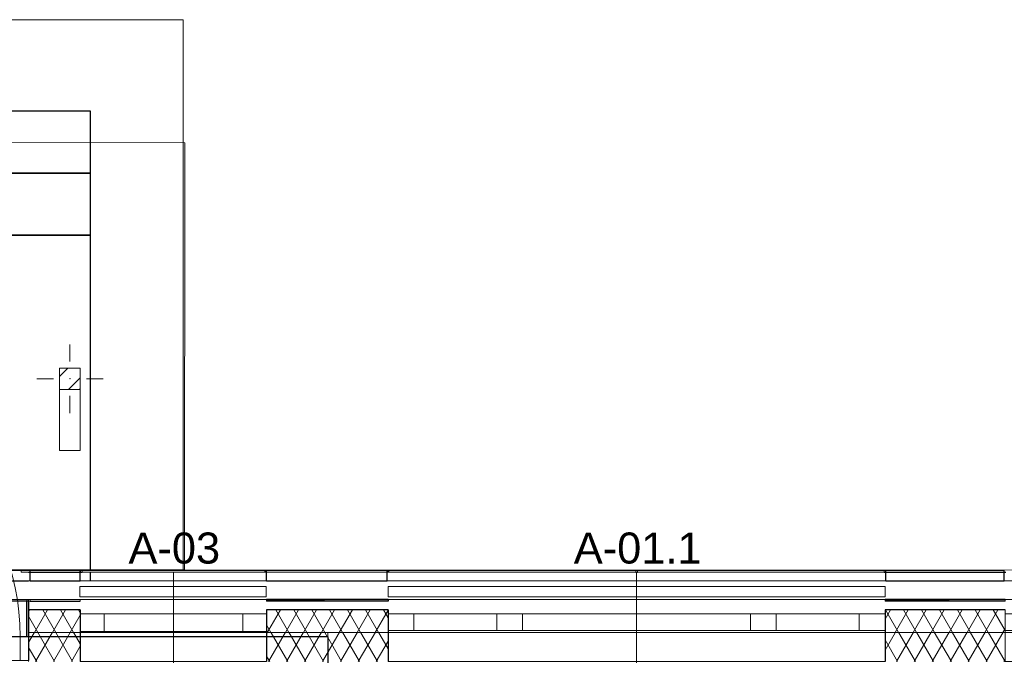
# Model space of a CAD drawing. Header units: millimetres. Extents: x -63554 to 200, y -19084 to 40052.
# Tile 91 of 120: x -36929 to -32174, y 100 to 3172. Entities that reach past the tile are written whole.
import ezdxf

# ---------------------------------------------------------------- set-up
doc = ezdxf.new("R2010")
doc.units = ezdxf.units.MM
doc.header["$MEASUREMENT"] = 0
doc.set_wipeout_variables(frame=1)
doc.linetypes.add('Wipeout_Contour', pattern=[1000, 0, -1000])
for name, color, linetype, lineweight in [('0_Pen_No__2', 8, 'Continuous', 15), ('1241_Välisseinad_Pen_No__1', 7, 'Continuous', 13), ('New_0_Pen_No__2', 8, 'Continuous', 15), ('New_1154_Välistrepid_ kaldteed ja terrassid_Pen_No__41', 7, 'Continuous', 25), ('New_1241_Välisseinad_Pen_No__1', 7, 'Continuous', 13), ('New_1241_Välisseinad_Pen_No__101', 252, 'Continuous', 13), ('New_1241_Välisseinad_Pen_No__41', 7, 'Continuous', 25), ('New_1244_Fassaadi varustus_Pen_No__101', 252, 'Continuous', 13), ('New_1252_Varikatused_Pen_No__1', 7, 'Continuous', 13), ('New_1252_Varikatused_Pen_No__101', 252, 'Continuous', 13), ('New_Archicad Door Markers_Pen_No__7', 7, 'Continuous', 35), ('New_Archicad Doors_Pen_No__101', 252, 'Continuous', 13), ('New_Archicad Window Markers_Pen_No__1', 7, 'Continuous', 13), ('New_Archicad Window Markers_Pen_No__7', 7, 'Continuous', 35), ('New_Archicad Windows_Pen_No__101', 252, 'Continuous', 13)]:
    doc.layers.add(name, color=color, linetype=linetype, lineweight=lineweight)
for name, color, linetype in [('1241_Välisseinad', 7, 'Continuous'), ('New_1154_Välistrepid_ kaldteed ja terrassid', 7, 'Continuous'), ('New_1241_Välisseinad', 7, 'Continuous'), ('New_1244_Fassaadi varustus', 7, 'Continuous'), ('New_1252_Varikatused', 7, 'Continuous'), ('New_Archicad Door Markers', 7, 'Continuous'), ('New_Archicad Doors', 7, 'Continuous'), ('New_Archicad Window Markers', 7, 'Continuous'), ('New_Archicad Windows', 7, 'Continuous')]:
    doc.layers.add(name, color=color, linetype=linetype)
doc.layers.add('New_Archicad Door Markers_Pen_No__5', color=7, linetype='Continuous', lineweight=25, true_color=0x40a5ff)
doc.styles.add('GENERATED_STYLE_1', font='arial.ttf')
doc.styles.add('GENERATED_STYLE_2', font='arial.ttf')
pattern_1 = [(60, (0, 0), (-64.9519, 37.5), []), (120, (0, 0), (64.9519, 37.5), [])]

# ---------------------------------------------------------------- blocks, each defined once
blk = doc.blocks.new('Slab_180_1', base_point=(-36586, 460))
at = {"layer": 'New_1154_Välistrepid_ kaldteed ja terrassid_Pen_No__41', "color": 7, "linetype": 'Continuous', "lineweight": 25, "flags": 128}
blk.add_lwpolyline([(-36586, 460), (-36586, 2129.8), (-41760.6, 2129.8), (-41760.6, 460)], close=True, dxfattribs=at)
blk = doc.blocks.new('Slab_181_1', base_point=(-36586, 2129.8))
at = {"layer": 'New_1154_Välistrepid_ kaldteed ja terrassid_Pen_No__41', "color": 7, "linetype": 'Continuous', "lineweight": 25, "flags": 128}
blk.add_lwpolyline([(-36586, 2129.8), (-36586, 2429.7), (-41760.6, 2429.7), (-41760.6, 2129.8)], close=True, dxfattribs=at)
blk = doc.blocks.new('Slab_432_1', base_point=(-43880.6, 370))
at = {"layer": 'New_1241_Välisseinad_Pen_No__41', "color": 7, "linetype": 'Continuous', "lineweight": 25, "flags": 128}
blk.add_lwpolyline([(-43880.6, 370), (-26390, 370), (-26390, -110), (-23740, -110), (-23740, 370), (-17230, 370), (-17230, 510), (-43880.6, 510)], close=True, dxfattribs=at)
blk = doc.blocks.new('Slab_434_1', base_point=(-36586, 2429.7))
at = {"layer": 'New_1154_Välistrepid_ kaldteed ja terrassid_Pen_No__41', "color": 7, "linetype": 'Continuous', "lineweight": 25, "flags": 128}
blk.add_lwpolyline([(-36586, 2429.7), (-36586, 2729.6), (-41760.6, 2729.6), (-41760.6, 2429.7)], close=True, dxfattribs=at)
blk = doc.blocks.new('Opening_6_1')
at = {"color": 254, "linetype": 'Wipeout_Contour', "lineweight": 0, "ltscale": 123661.858212}
blk.add_wipeout([(-35440, -110), (-26390, -110), (-26390, 210), (-35440, 210)], dxfattribs=at).dxf.layer = '1241_Välisseinad'
at = {"layer": '1241_Välisseinad_Pen_No__1', "color": 7, "linetype": 'Continuous', "lineweight": 13, "flags": 128}
for points in [[(-26390, 210), (-35440, 210)], [(-35440, 210), (-35440, -110)]]:
    blk.add_lwpolyline(points, dxfattribs=at)
blk = doc.blocks.new('Opening_21_1')
at = {"color": 254, "linetype": 'Wipeout_Contour', "lineweight": 0, "ltscale": 1672819.646597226}
blk.add_wipeout([(-36886, 510), (-36886, 502), (-36634.2, 502), (-36626.2, 502), (-35744, 502), (-35740, 502), (-35736, 502), (-35154, 502), (-35150, 502), (-35146, 502), (-33954, 502), (-33946, 502), (-32754, 502), (-32746, 502), (-32174, 502), (-32166, 502), (-30974, 502), (-30966, 502), (-29774, 502), (-29766, 502), (-29184, 502), (-29176, 502), (-27984, 502), (-27976, 502), (-26784, 502), (-26776, 502), (-26390, 502), (-26390, 510), (-26776, 510), (-26784, 510), (-27976, 510), (-27984, 510), (-29176, 510), (-29184, 510), (-29766, 510), (-29774, 510), (-30966, 510), (-30974, 510), (-32166, 510), (-32174, 510), (-32746, 510), (-32754, 510), (-33946, 510), (-33954, 510), (-35146, 510), (-35150, 510), (-35154, 510), (-35736, 510), (-35740, 510), (-35744, 510), (-36626.2, 510), (-36634.2, 510)], dxfattribs=at).dxf.layer = 'New_1241_Välisseinad'
at = {"color": 254, "linetype": 'Wipeout_Contour', "lineweight": 0, "ltscale": 126560.314048}
blk.add_wipeout([(-36886, 460), (-36886, 210), (-26390, 210), (-26390, 460)], dxfattribs=at).dxf.layer = 'New_1241_Välisseinad'
at = {"layer": 'New_1241_Välisseinad_Pen_No__1', "color": 7, "linetype": 'Continuous', "lineweight": 13, "flags": 128}
for points in [[(-35744, 510), (-36626.2, 510)], [(-36626.2, 502), (-35744, 502)], [(-35146, 510), (-35150, 510), (-35154, 510), (-35736, 510), (-35740, 510), (-35744, 510)], [(-35744, 502), (-35740, 502), (-35736, 502), (-35154, 502), (-35150, 502), (-35146, 502)], [(-33954, 510), (-35146, 510)], [(-35146, 502), (-33954, 502)], [(-32754, 510), (-33946, 510)], [(-33946, 502), (-32754, 502)], [(-26390, 460), (-36886, 460)], [(-36886, 210), (-26390, 210)]]:
    blk.add_lwpolyline(points, dxfattribs=at)
at = {"layer": 'New_1241_Välisseinad_Pen_No__41', "color": 7, "linetype": 'Continuous', "lineweight": 25, "flags": 128}
for points in [[(-36886, 502), (-36634.2, 502), (-36626.2, 502)], [(-33954, 502), (-33946, 502)], [(-32754, 502), (-32746, 502), (-32174, 502), (-32166, 502)]]:
    blk.add_lwpolyline(points, dxfattribs=at)
blk = doc.blocks.new('Wall Niche Rectangular 26[132]_1')
at = {"layer": 'New_Archicad Windows_Pen_No__101', "color": 252, "linetype": 'Continuous', "lineweight": 13}
blk.add_line((-32754, 510), (-32746, 510), dxfattribs=at)
at = {"layer": 'New_Archicad Windows_Pen_No__101', "color": 252, "linetype": 'Continuous', "lineweight": 13, "flags": 128}
blk.add_lwpolyline([(-32754, 510), (-32754, 502), (-32746, 502), (-32746, 510)], close=True, dxfattribs=at)
blk = doc.blocks.new('Wall Niche Rectangular 26[133]_1')
at = {"layer": 'New_Archicad Windows_Pen_No__101', "color": 252, "linetype": 'Continuous', "lineweight": 13}
blk.add_line((-33954, 510), (-33946, 510), dxfattribs=at)
at = {"layer": 'New_Archicad Windows_Pen_No__101', "color": 252, "linetype": 'Continuous', "lineweight": 13, "flags": 128}
blk.add_lwpolyline([(-33954, 510), (-33954, 502), (-33946, 502), (-33946, 510)], close=True, dxfattribs=at)
blk = doc.blocks.new('Wall Niche Rectangular 26[134]_1')
at = {"layer": 'New_Archicad Windows_Pen_No__101', "color": 252, "linetype": 'Continuous', "lineweight": 13}
blk.add_line((-35154, 510), (-35146, 510), dxfattribs=at)
at = {"layer": 'New_Archicad Windows_Pen_No__101', "color": 252, "linetype": 'Continuous', "lineweight": 13, "flags": 128}
blk.add_lwpolyline([(-35154, 510), (-35154, 502), (-35146, 502), (-35146, 510)], close=True, dxfattribs=at)
blk = doc.blocks.new('Wall Niche Rectangular 26[135]_1')
at = {"layer": 'New_Archicad Windows_Pen_No__101', "color": 252, "linetype": 'Continuous', "lineweight": 13}
blk.add_line((-35744, 510), (-35736, 510), dxfattribs=at)
at = {"layer": 'New_Archicad Windows_Pen_No__101', "color": 252, "linetype": 'Continuous', "lineweight": 13, "flags": 128}
blk.add_lwpolyline([(-35744, 510), (-35744, 502), (-35736, 502), (-35736, 510)], close=True, dxfattribs=at)
blk = doc.blocks.new('Wall Niche Rectangular 26[145]_1')
at = {"layer": 'New_Archicad Windows_Pen_No__101', "color": 252, "linetype": 'Continuous', "lineweight": 13}
blk.add_line((-36634.2, 510), (-36626.2, 510), dxfattribs=at)
at = {"layer": 'New_Archicad Windows_Pen_No__101', "color": 252, "linetype": 'Continuous', "lineweight": 13, "flags": 128}
blk.add_lwpolyline([(-36634.2, 510), (-36634.2, 502), (-36626.2, 502), (-36626.2, 510)], close=True, dxfattribs=at)
blk = doc.blocks.new('Wall Niche Rectangular 26[150]_1')
at = {"layer": 'New_Archicad Windows_Pen_No__101', "color": 252, "linetype": 'Continuous', "lineweight": 13}
blk.add_line((-32746, 510), (-32174, 510), dxfattribs=at)
at = {"layer": 'New_Archicad Windows_Pen_No__101', "color": 252, "linetype": 'Continuous', "lineweight": 13, "flags": 128}
blk.add_lwpolyline([(-32746, 510), (-32746, 502), (-32174, 502), (-32174, 510)], close=True, dxfattribs=at)
blk = doc.blocks.new('Wall Niche Rectangular 26[151]_1')
at = {"layer": 'New_Archicad Windows_Pen_No__101', "color": 252, "linetype": 'Continuous', "lineweight": 13}
blk.add_line((-35740, 510), (-35150, 510), dxfattribs=at)
at = {"layer": 'New_Archicad Windows_Pen_No__101', "color": 252, "linetype": 'Continuous', "lineweight": 13, "flags": 128}
blk.add_lwpolyline([(-35740, 510), (-35740, 502), (-35150, 502), (-35150, 510)], close=True, dxfattribs=at)
blk = doc.blocks.new('Wall Niche Rectangular 26[152]_1')
at = {"layer": 'New_Archicad Windows_Pen_No__101', "color": 252, "linetype": 'Continuous', "lineweight": 13}
blk.add_line((-36921.1, 510), (-36634.2, 510), dxfattribs=at)
at = {"layer": 'New_Archicad Windows_Pen_No__101', "color": 252, "linetype": 'Continuous', "lineweight": 13, "flags": 128}
blk.add_lwpolyline([(-36921.1, 510), (-36921.1, 502), (-36634.2, 502), (-36634.2, 510)], close=True, dxfattribs=at)
blk = doc.blocks.new('Wall_106_1', base_point=(-16880, 210))
at = {"layer": 'New_Archicad Windows', "color": 252, "linetype": 'Continuous', "lineweight": 13}
for name in ['Wall Niche Rectangular 26[152]_1', 'Wall Niche Rectangular 26[145]_1', 'Wall Niche Rectangular 26[135]_1', 'Wall Niche Rectangular 26[151]_1', 'Wall Niche Rectangular 26[134]_1', 'Wall Niche Rectangular 26[133]_1', 'Wall Niche Rectangular 26[132]_1', 'Wall Niche Rectangular 26[150]_1']:
    blk.add_blockref(name, (0, 0), dxfattribs=at)
blk = doc.blocks.new('Wall_139_1', base_point=(-32174, 460))
at = {"layer": 'New_1241_Välisseinad_Pen_No__41', "color": 7, "linetype": 'Continuous', "lineweight": 25, "flags": 128}
for points in [[(-32174, 510), (-32746, 510)], [(-32746, 502), (-32746, 510)], [(-32746, 460), (-32746, 502)], [(-32174, 502), (-32174, 510)], [(-32174, 460), (-32174, 502)], [(-32746, 460), (-32174, 460)]]:
    blk.add_lwpolyline(points, dxfattribs=at)
blk = doc.blocks.new('Wall_140_1', base_point=(-35154, 460))
at = {"layer": 'New_1241_Välisseinad_Pen_No__41', "color": 7, "linetype": 'Continuous', "lineweight": 25, "flags": 128}
for points in [[(-35154, 510), (-35736, 510)], [(-35736, 502), (-35736, 510)], [(-35736, 460), (-35736, 502)], [(-35154, 502), (-35154, 510)], [(-35154, 460), (-35154, 502)], [(-35736, 460), (-35154, 460)]]:
    blk.add_lwpolyline(points, dxfattribs=at)
blk = doc.blocks.new('Wall_144_1', base_point=(-36636, 460))
at = {"layer": 'New_1241_Välisseinad_Pen_No__41', "color": 7, "linetype": 'Continuous', "lineweight": 25, "flags": 128}
for points in [[(-36636, 510), (-36878.2, 510)], [(-36878.2, 502), (-36878.2, 510)], [(-36878.2, 460), (-36878.2, 502)], [(-36636, 502), (-36636, 510)], [(-36636, 460), (-36636, 502)], [(-36878.2, 460), (-36636, 460)]]:
    blk.add_lwpolyline(points, dxfattribs=at)
blk = doc.blocks.new('Column_155_1', base_point=(-36686, 1141.7))
at = {"layer": 'New_1252_Varikatused_Pen_No__101', "linetype": 'Continuous', "lineweight": 13}
h = blk.add_hatch(dxfattribs=at)
h.set_pattern_fill('STEEL_0001', color=252, style=0, pattern_type=2)
h.set_pattern_definition([(45, (0, 0), (-79.5495, 79.5495), []), (45, (-26.52, 26.52), (-79.5495, 79.5495), [])])
h.paths.add_polyline_path([(-36636, 1384.7), (-36636, 1488.2), (-36736, 1488.2), (-36736, 1384.7)])
at = {"layer": 'New_1252_Varikatused_Pen_No__1', "color": 7, "linetype": 'Continuous', "lineweight": 13}
for p, q in [((-36686, 1519.3), (-36686, 1602.1)), ((-36736, 1488.2), (-36736, 1384.7)), ((-36636, 1488.2), (-36736, 1488.2)), ((-36636, 1488.2), (-36636, 1384.7)), ((-36766, 1436.5), (-36846, 1436.5)), ((-36606, 1436.5), (-36526, 1436.5)), ((-36636, 1384.7), (-36736, 1384.7)), ((-36686, 1353.7), (-36686, 1270.8))]:
    blk.add_line(p, q, dxfattribs=at)
at = {"layer": 'New_1252_Varikatused_Pen_No__1', "color": 7, "linetype": 'Continuous', "lineweight": 13, "flags": 128}
for points in [[(-36736, 1384.7), (-36736, 1090)], [(-36636, 1384.7), (-36636, 1090)], [(-36636, 1090), (-36736, 1090)]]:
    blk.add_lwpolyline(points, dxfattribs=at)
at = {"layer": 'New_1252_Varikatused_Pen_No__1', "color": 7, "linetype": 'Continuous', "lineweight": 13}
blk.add_point((-36686, 1436.5), dxfattribs=at)
blk = doc.blocks.new('Solar Shade Straight 17[3]_1', base_point=(-32750, 457))
at = {"layer": 'New_1244_Fassaadi varustus_Pen_No__101', "color": 252, "linetype": 'Continuous', "lineweight": 13, "flags": 128}
blk.add_lwpolyline([(-32750, 382), (-35150, 382), (-35150, 432), (-32750, 432)], close=True, dxfattribs=at)
blk = doc.blocks.new('Solar Shade Straight 17[36]_1', base_point=(-35738, 457))
at = {"layer": 'New_1244_Fassaadi varustus_Pen_No__101', "color": 252, "linetype": 'Continuous', "lineweight": 13, "flags": 128}
blk.add_lwpolyline([(-35738, 382), (-36638, 382), (-36638, 432), (-35738, 432)], close=True, dxfattribs=at)
blk = doc.blocks.new('W Marker 26_6')
at = {"layer": 'New_Archicad Window Markers_Pen_No__1', "color": 7, "linetype": 'Continuous', "lineweight": 13}
blk.add_line((0, -432.1), (0, 50), dxfattribs=at)
at = {"layer": 'New_Archicad Window Markers_Pen_No__7', "color": 7, "lineweight": 35, "insert": (217.3, -471.3), "char_height": 150, "attachment_point": 7, "rotation": 180, "style": 'GENERATED_STYLE_1'}
blk.add_mtext('\\A1;{\\pql;\\pt0;\\fArial|b0|i0|c0|p0;\\W1.000000;A-03\\fArial|b0|i0|c0|p0;\\W1.000000;\\fArial|b0|i0|c0|p0;\\W1.000000;\\fArial|b0|i0|c0|p0;\\W1.000000;}', dxfattribs=at)
blk = doc.blocks.new('Window 26[244]_1')
at = {"layer": 'New_Archicad Windows_Pen_No__101', "color": 252, "linetype": 'Continuous', "lineweight": 13}
for p, q in [((-36636, 370), (-36886, 370)), ((-35736, 370), (-36636, 370)), ((-36636, 370), (-36636, 362)), ((-36636, 370), (-36636, 362)), ((-36636, 370), (-36636, 362)), ((-35736, 370), (-35736, 362)), ((-35736, 370), (-35736, 362)), ((-35736, 370), (-35736, 362)), ((-35736, 370), (-35456, 370)), ((-36636, 320), (-36636, 300)), ((-36636, 320), (-36636, 300)), ((-36636, 320), (-36636, 300)), ((-36636, 300), (-36521, 300)), ((-36636, 300), (-36636, 215)), ((-36636, 300), (-36636, 215)), ((-36521, 300), (-36521, 215)), ((-36521, 300), (-35851, 300)), ((-35851, 215), (-35851, 300)), ((-35851, 300), (-35736, 300)), ((-35736, 320), (-35736, 300)), ((-35736, 320), (-35736, 300)), ((-35736, 320), (-35736, 300)), ((-35736, 300), (-35736, 215)), ((-35736, 300), (-35736, 215)), ((-36521, 215), (-36636, 215)), ((-36636, 215), (-36636, 70)), ((-36636, 215), (-36636, 70)), ((-35851, 215), (-36521, 215)), ((-35736, 215), (-35851, 215)), ((-35736, 215), (-35736, 70)), ((-35736, 215), (-35736, 70)), ((-35736, 70), (-36636, 70))]:
    blk.add_line(p, q, dxfattribs=at)
at = {"layer": 'New_Archicad Window Markers', "color": 7, "lineweight": 13, "zscale": 1000, "rotation": 180}
blk.add_blockref('W Marker 26_6', (-36186, 70), dxfattribs=at)
blk = doc.blocks.new('W Marker 26_7')
at = {"layer": 'New_Archicad Window Markers_Pen_No__1', "color": 7, "linetype": 'Continuous', "lineweight": 13}
blk.add_line((0, -432.1), (0, 50), dxfattribs=at)
at = {"layer": 'New_Archicad Window Markers_Pen_No__7', "color": 7, "lineweight": 35, "insert": (303, -471.4), "char_height": 150, "attachment_point": 7, "rotation": 180, "style": 'GENERATED_STYLE_1'}
blk.add_mtext('\\A1;{\\pql;\\pt0;\\fArial|b0|i0|c0|p0;\\W1.000000;A-01.1\\fArial|b0|i0|c0|p0;\\W1.000000;\\fArial|b0|i0|c0|p0;\\W1.000000;\\fArial|b0|i0|c0|p0;\\W1.000000;}', dxfattribs=at)
blk = doc.blocks.new('Triple Window 26[245]_1')
at = {"layer": 'New_Archicad Windows_Pen_No__101', "color": 252, "linetype": 'Continuous', "lineweight": 13}
for p, q in [((-35150, 370), (-35460, 370)), ((-35150, 370), (-35158, 370)), ((-32750, 370), (-35150, 370)), ((-35150, 370), (-35150, 362)), ((-35150, 370), (-35150, 362)), ((-35150, 370), (-35150, 362)), ((-32750, 370), (-32750, 362)), ((-32750, 370), (-32750, 362)), ((-32750, 370), (-32750, 362)), ((-32750, 370), (-32440, 370)), ((-32750, 370), (-32742, 370)), ((-35150, 320), (-35150, 300)), ((-35150, 320), (-35150, 300)), ((-35150, 320), (-35150, 300)), ((-35150, 300), (-35025, 300)), ((-35150, 300), (-35150, 220)), ((-35150, 300), (-35150, 220)), ((-35025, 300), (-35025, 220)), ((-35025, 300), (-34625, 300)), ((-34625, 220), (-34625, 300)), ((-34625, 300), (-34550, 300)), ((-34550, 300), (-34500, 300)), ((-34500, 300), (-34500, 220)), ((-34500, 300), (-33400, 300)), ((-33400, 220), (-33400, 300)), ((-33400, 300), (-33350, 300)), ((-33350, 300), (-33275, 300)), ((-33275, 300), (-33275, 220)), ((-33275, 300), (-32875, 300)), ((-32875, 220), (-32875, 300)), ((-32875, 300), (-32750, 300)), ((-32750, 320), (-32750, 300)), ((-32750, 320), (-32750, 300)), ((-32750, 320), (-32750, 300)), ((-32750, 300), (-32750, 220)), ((-32750, 300), (-32750, 220)), ((-35025, 220), (-35150, 220)), ((-35150, 220), (-35150, 70)), ((-35150, 220), (-35150, 70)), ((-34625, 220), (-35025, 220)), ((-34550, 220), (-34625, 220)), ((-34500, 220), (-34550, 220)), ((-33400, 220), (-34500, 220)), ((-33350, 220), (-33400, 220)), ((-33275, 220), (-33350, 220)), ((-32875, 220), (-33275, 220)), ((-32750, 220), (-32875, 220)), ((-32750, 220), (-32750, 70)), ((-32750, 220), (-32750, 70)), ((-32750, 70), (-35150, 70))]:
    blk.add_line(p, q, dxfattribs=at)
at = {"layer": 'New_Archicad Window Markers', "color": 7, "lineweight": 13, "zscale": 1000, "rotation": 180}
blk.add_blockref('W Marker 26_7', (-33950, 70), dxfattribs=at)
blk = doc.blocks.new('Triple Window 26[246]_1')
at = {"layer": 'New_Archicad Windows_Pen_No__101', "color": 252, "linetype": 'Continuous', "lineweight": 13}
for p, q in [((-32170, 370), (-32480, 370)), ((-32170, 370), (-32178, 370)), ((-29770, 370), (-32170, 370)), ((-32170, 370), (-32170, 362)), ((-32170, 370), (-32170, 362)), ((-32170, 370), (-32170, 362)), ((-29770, 370), (-29770, 362)), ((-29770, 370), (-29770, 362)), ((-29770, 370), (-29770, 362)), ((-29770, 370), (-29460, 370)), ((-29770, 370), (-29762, 370)), ((-32170, 320), (-32170, 300)), ((-32170, 320), (-32170, 300)), ((-32170, 320), (-32170, 300)), ((-32170, 300), (-32045, 300)), ((-32170, 300), (-32170, 220)), ((-32170, 300), (-32170, 220)), ((-32045, 300), (-32045, 220)), ((-32045, 300), (-31645, 300)), ((-31645, 220), (-31645, 300)), ((-31645, 300), (-31570, 300)), ((-31570, 300), (-31520, 300)), ((-31520, 300), (-31520, 220)), ((-31520, 300), (-30420, 300)), ((-30420, 220), (-30420, 300)), ((-30420, 300), (-30370, 300)), ((-30370, 300), (-30295, 300)), ((-30295, 300), (-30295, 220)), ((-30295, 300), (-29895, 300)), ((-29895, 220), (-29895, 300)), ((-29895, 300), (-29770, 300)), ((-29770, 320), (-29770, 300)), ((-29770, 320), (-29770, 300)), ((-29770, 320), (-29770, 300)), ((-29770, 300), (-29770, 220)), ((-29770, 300), (-29770, 220)), ((-32045, 220), (-32170, 220)), ((-32170, 220), (-32170, 70)), ((-32170, 220), (-32170, 70)), ((-31645, 220), (-32045, 220)), ((-31570, 220), (-31645, 220)), ((-31520, 220), (-31570, 220)), ((-30420, 220), (-31520, 220)), ((-30370, 220), (-30420, 220)), ((-30295, 220), (-30370, 220)), ((-29895, 220), (-30295, 220)), ((-29770, 220), (-29895, 220)), ((-29770, 220), (-29770, 70)), ((-29770, 220), (-29770, 70)), ((-29770, 70), (-32170, 70))]:
    blk.add_line(p, q, dxfattribs=at)
at = {"layer": 'New_Archicad Window Markers', "color": 7, "lineweight": 13, "zscale": 1000, "rotation": 180}
blk.add_blockref('W Marker 26_7', (-30970, 70), dxfattribs=at)
blk = doc.blocks.new('Wall Niche Rectangular 26[253]_1')
at = {"layer": 'New_Archicad Windows_Pen_No__101', "color": 252, "linetype": 'Continuous', "lineweight": 13}
blk.add_line((-36886.2, 370), (-36878.2, 370), dxfattribs=at)
at = {"layer": 'New_Archicad Windows_Pen_No__101', "color": 252, "linetype": 'Continuous', "lineweight": 13, "flags": 128}
blk.add_lwpolyline([(-36886.2, 370), (-36886.2, 362), (-36878.2, 362), (-36878.2, 370)], close=True, dxfattribs=at)
blk = doc.blocks.new('Wall Niche Rectangular 26[256]_1')
at = {"layer": 'New_Archicad Windows_Pen_No__101', "color": 252, "linetype": 'Continuous', "lineweight": 13}
blk.add_line((-41760.6, 370), (-36636, 370), dxfattribs=at)
at = {"layer": 'New_Archicad Windows_Pen_No__101', "color": 252, "linetype": 'Continuous', "lineweight": 13, "flags": 128}
blk.add_lwpolyline([(-41760.6, 370), (-41760.6, 362), (-36636, 362), (-36636, 370)], close=True, dxfattribs=at)
blk = doc.blocks.new('D Marker 26_30')
at = {"layer": 'New_Archicad Door Markers_Pen_No__5', "color": 161, "linetype": 'Continuous', "lineweight": 25, "true_color": 0x40a5ff}
blk.add_line((0, -682.1), (0, 50), dxfattribs=at)
at = {"layer": 'New_Archicad Door Markers_Pen_No__7', "color": 7, "lineweight": 35, "insert": (348.8, -683), "char_height": 150, "attachment_point": 7, "rotation": 180, "style": 'GENERATED_STYLE_2'}
blk.add_mtext('\\A1;{\\pql;\\pt0;\\fArial|b0|i0|c0|p0;\\W1.000000;VU-02p\\fArial|b0|i0|c0|p0;\\W1.000000;\\fArial|b0|i0|c0|p0;\\W1.000000;\\fArial|b0|i0|c0|p0;\\W1.000000;}', dxfattribs=at)
blk = doc.blocks.new('Door 26[57]_1')
at = {"layer": 'New_Archicad Doors_Pen_No__101', "color": 252, "linetype": 'Continuous', "lineweight": 13}
for p, q in [((-38096, 190), (-38096, 1360)), ((-38136, 370), (-38128, 370)), ((-38128, 190), (-38128, 370)), ((-36886, 370), (-36894, 370)), ((-36894, 190), (-36894, 370)), ((-38136, 190), (-38096, 190)), ((-38136, 75), (-38136, 190)), ((-38136, 190), (-38136, 75)), ((-38136, 190), (-38136, 75)), ((-36926, 190), (-38096, 190)), ((-38096, 190), (-38096, 75)), ((-36926, 75), (-36926, 190)), ((-36926, 190), (-36886, 190)), ((-36886, 190), (-36886, 75)), ((-36886, 190), (-36886, 75)), ((-36886, 190), (-36886, 75)), ((-38096, 75), (-38136, 75)), ((-38136, 75), (-38136, 70)), ((-38096, 75), (-36926, 75)), ((-36886, 75), (-36926, 75)), ((-36886, 75), (-36886, 70))]:
    blk.add_line(p, q, dxfattribs=at)
blk.add_arc((-38096, 190), 1170, 0, 90, dxfattribs=at)
at = {"layer": 'New_Archicad Door Markers', "color": 161, "lineweight": 25, "true_color": 0x40a5ff, "zscale": 1000, "rotation": 180}
blk.add_blockref('D Marker 26_30', (-37511, 70), dxfattribs=at)
blk = doc.blocks.new('Wall_195_1', base_point=(-17230, 70))
at = {"layer": 'New_1241_Välisseinad_Pen_No__101', "linetype": 'Continuous', "lineweight": 13}
for points in [[(-36894, 190), (-36886, 190), (-36886, 362), (-36886.2, 362), (-36894, 362)], [(-35150, 370), (-35736, 370), (-35736, 362), (-35150, 362)], [(-32750, 370), (-32750, 362), (-32170, 362), (-32170, 370)]]:
    blk.add_hatch(color=252, dxfattribs=at).paths.add_polyline_path(points)
h = blk.add_hatch(dxfattribs=at)
h.set_pattern_fill('BATT_INSULATION_0001', color=252, style=0, pattern_type=2)
h.set_pattern_definition(pattern_1)
h.paths.add_polyline_path([(-36886, 320), (-36886, 190), (-36886, 75), (-36886, 70), (-36636, 70), (-36636, 320)])
h = blk.add_hatch(dxfattribs=at)
h.set_pattern_fill('BATT_INSULATION_0001', color=252, style=0, pattern_type=2)
h.set_pattern_definition(pattern_1)
h.paths.add_polyline_path([(-35736, 70), (-35150, 70), (-35150, 320), (-35736, 320)])
h = blk.add_hatch(dxfattribs=at)
h.set_pattern_fill('BATT_INSULATION_0001', color=252, style=0, pattern_type=2)
h.set_pattern_definition(pattern_1)
h.paths.add_polyline_path([(-32750, 70), (-32170, 70), (-32170, 320), (-32750, 320)])
at = {"layer": 'New_1241_Välisseinad_Pen_No__41', "color": 7, "linetype": 'Continuous', "lineweight": 25}
for p, q in [((-36894, 190), (-36894, 362)), ((-36886, 362), (-36886, 190)), ((-36878.2, 362), (-36636, 362)), ((-35736, 370), (-35456, 370)), ((-35736, 370), (-35736, 362)), ((-35736, 370), (-35736, 362)), ((-35150, 362), (-35736, 362)), ((-35150, 370), (-35460, 370)), ((-35150, 370), (-35150, 362)), ((-35150, 370), (-35150, 362)), ((-32750, 370), (-32440, 370)), ((-32750, 370), (-32750, 362)), ((-32750, 370), (-32750, 362)), ((-32170, 362), (-32750, 362)), ((-32170, 370), (-32480, 370)), ((-36636, 320), (-36886, 320)), ((-36636, 320), (-36636, 300)), ((-36636, 320), (-36636, 300)), ((-36636, 300), (-36636, 215)), ((-35150, 320), (-35736, 320)), ((-35736, 320), (-35736, 300)), ((-35736, 320), (-35736, 300)), ((-35736, 300), (-35736, 215)), ((-35150, 320), (-35150, 300)), ((-35150, 320), (-35150, 300)), ((-35150, 300), (-35150, 220)), ((-32170, 320), (-32750, 320)), ((-32750, 320), (-32750, 300)), ((-32750, 320), (-32750, 300)), ((-32750, 300), (-32750, 220)), ((-36636, 215), (-36636, 70)), ((-35736, 215), (-35736, 70)), ((-35150, 220), (-35150, 70)), ((-32750, 220), (-32750, 70)), ((-36886, 190), (-36894, 190)), ((-36886, 190), (-36886, 75))]:
    blk.add_line(p, q, dxfattribs=at)
at = {"layer": 'New_1241_Välisseinad_Pen_No__41', "color": 7, "linetype": 'Continuous', "lineweight": 25, "flags": 128}
for points in [[(-35150, 370), (-35736, 370)], [(-32170, 370), (-32750, 370)]]:
    blk.add_lwpolyline(points, dxfattribs=at)
at = {"layer": 'New_Archicad Doors', "color": 252, "linetype": 'Continuous', "lineweight": 13}
blk.add_blockref('Door 26[57]_1', (0, 0), dxfattribs=at)
at = {"layer": 'New_Archicad Windows', "color": 252, "linetype": 'Continuous', "lineweight": 13}
for name in ['Window 26[244]_1', 'Triple Window 26[245]_1', 'Triple Window 26[246]_1', 'Wall Niche Rectangular 26[256]_1', 'Wall Niche Rectangular 26[253]_1']:
    blk.add_blockref(name, (0, 0), dxfattribs=at)
blk = doc.blocks.new('Wall_197_1', base_point=(-35440, 190))
at = {"layer": 'New_1241_Välisseinad_Pen_No__41', "color": 7, "linetype": 'Continuous', "lineweight": 25, "flags": 128}
for points in [[(-35440, 190), (-41440, 190)], [(-41440, 190), (-41440, -110)], [(-35440, 190), (-35440, -110)], [(-41290, -110), (-35590, -110)]]:
    blk.add_lwpolyline(points, dxfattribs=at)

msp = doc.modelspace()

# ---------------------------------------------------------------- linework, layer by layer
at = {"layer": '0_Pen_No__2', "color": 8, "linetype": 'Continuous', "lineweight": 15, "flags": 128}
msp.add_lwpolyline([(-42190.7, 2581.1), (-36131.1, 2577.2), (-36132.5, 512.5), (-42192, 516.4)], close=True, dxfattribs=at)

# ---------------------------------------------------------------- block references
at = {"layer": 'New_1154_Välistrepid_ kaldteed ja terrassid', "color": 7, "linetype": 'Continuous', "lineweight": 25}
for name, p in [('Slab_434_1', (-36586, 2429.7)), ('Slab_181_1', (-36586, 2129.8)), ('Slab_180_1', (-36586, 460))]:
    msp.add_blockref(name, p, dxfattribs=at)
at = {"layer": 'New_1241_Välisseinad', "color": 7, "linetype": 'Continuous', "lineweight": 25}
msp.add_blockref('Slab_432_1', (-43880.6, 370), dxfattribs=at)
at = {"layer": 'New_1252_Varikatused', "color": 7, "lineweight": 13}
msp.add_blockref('Column_155_1', (-36686, 1141.7), dxfattribs=at)

# ---------------------------------------------------------------- next in the draw order: block references
at = {"layer": '1241_Välisseinad', "color": 7, "linetype": 'Continuous', "lineweight": 13}
msp.add_blockref('Opening_6_1', (0, 0), dxfattribs=at)

# ---------------------------------------------------------------- next in the draw order: block references
msp.add_blockref('Opening_21_1', (0, 0), dxfattribs=at)

# ---------------------------------------------------------------- next in the draw order: linework, layer by layer
at = {"layer": 'New_0_Pen_No__2', "color": 8, "linetype": 'Continuous', "lineweight": 15, "flags": 128}
msp.add_lwpolyline([(-42213.6, 3171.7), (-36139.5, 3171.7), (-36139.5, 510), (-42213.6, 510)], close=True, dxfattribs=at)

# ---------------------------------------------------------------- next in the draw order: block references
at = {"layer": 'New_1241_Välisseinad', "color": 7, "lineweight": 25}
for name, p in [('Wall_195_1', (-17230, 70)), ('Wall_106_1', (-16880, 210)), ('Wall_144_1', (-36636, 460)), ('Wall_140_1', (-35154, 460)), ('Wall_139_1', (-32174, 460)), ('Wall_197_1', (-35440, 190))]:
    msp.add_blockref(name, p, dxfattribs=at)
at = {"layer": 'New_1244_Fassaadi varustus', "color": 252, "linetype": 'Continuous', "lineweight": 13}
for name, p in [('Solar Shade Straight 17[36]_1', (-35738, 457)), ('Solar Shade Straight 17[3]_1', (-32750, 457))]:
    msp.add_blockref(name, p, dxfattribs=at)

doc.saveas('drawing.dxf')
